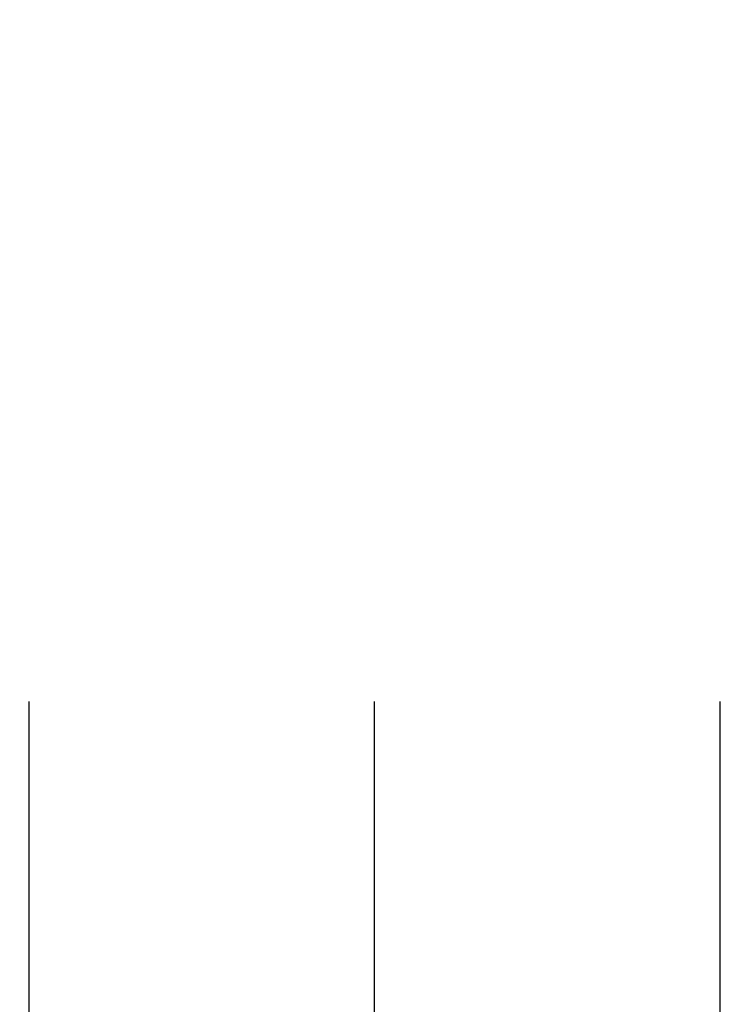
# Model space of a CAD drawing. Header units: millimetres. Extents: x 154 to 631, y -21 to 485.
# Tile 27 of 29: x 580 to 600, y 428 to 456. Entities that reach past the tile are written whole.
import ezdxf

# ---------------------------------------------------------------- set-up
doc = ezdxf.new("R2010")
doc.units = ezdxf.units.MM
doc.header["$MEASUREMENT"] = 0
doc.layers.add('Predefinito', color=5, linetype='Continuous')

# ---------------------------------------------------------------- blocks, each defined once
blk = doc.blocks.new('(#4355) Document')
at = {"layer": 'Predefinito', "extrusion": (0, 1, 0)}
for points in [[(-629.371, 489.31), (-234.912, 468.637)], [(-630.156, 474.33), (-235.697, 453.657)], [(-629.159, 493.353), (-234.7, 472.68)], [(-630.368, 470.287), (-235.909, 449.614)], [(-628.964, 497.077), (-234.505, 476.404)], [(-630.563, 466.563), (-236.104, 445.89)], [(-629.371, 489.31), (-234.912, 468.637)], [(-630.156, 474.33), (-235.697, 453.657)], [(-628.836, 499.523), (-234.377, 478.85)], [(-630.691, 464.117), (-236.232, 443.444)], [(-628.795, 500.294), (-234.336, 479.622)], [(-628.978, 496.799), (-234.52, 476.127)], [(-236.09, 446.168), (-630.548, 466.84)], [(-236.273, 442.672), (-630.732, 463.345)], [(-235.571, 475.18), (-628.032, 495.748)], [(-580.085, 475.911), (-580.034, 475.908), (-579.983, 475.904), (-579.933, 475.898), (-579.883, 475.891), (-579.833, 475.883), (-579.783, 475.873), (-579.734, 475.862), (-579.685, 475.85), (-579.636, 475.836), (-579.587, 475.821), (-579.539, 475.805), (-579.492, 475.788), (-579.444, 475.77), (-579.398, 475.75), (-579.352, 475.73), (-579.306, 475.708), (-579.261, 475.685), (-579.216, 475.66), (-579.172, 475.635), (-579.129, 475.609), (-579.086, 475.582), (-579.044, 475.553), (-579.003, 475.524), (-578.963, 475.493), (-578.923, 475.462), (-578.884, 475.429), (-578.846, 475.396), (-578.809, 475.361), (-578.773, 475.326), (-578.737, 475.29), (-578.703, 475.253), (-578.669, 475.215), (-578.639, 475.178), (-578.609, 475.141), (-578.581, 475.103), (-578.553, 475.065), (-578.526, 475.026), (-578.501, 474.986), (-578.476, 474.945), (-578.452, 474.904), (-578.429, 474.862), (-578.407, 474.82), (-578.386, 474.778), (-578.366, 474.735), (-578.347, 474.691), (-578.329, 474.647), (-578.312, 474.602), (-578.296, 474.558), (-578.281, 474.512), (-578.267, 474.467), (-578.255, 474.421), (-578.243, 474.375), (-578.233, 474.329), (-578.223, 474.282), (-578.215, 474.235), (-578.208, 474.188), (-578.202, 474.141), (-578.197, 474.094), (-578.193, 474.047), (-578.19, 473.999), (-578.189, 473.952), (-578.189, 473.904), (-578.19, 473.857), (-578.192, 473.809)], [(-599.802, 476.944), (-580.085, 475.911)], [(-601.904, 475.052), (-601.901, 475.103), (-601.897, 475.153), (-601.891, 475.203), (-601.884, 475.254), (-601.876, 475.304), (-601.866, 475.353), (-601.855, 475.403), (-601.843, 475.452), (-601.829, 475.501), (-601.814, 475.549), (-601.798, 475.597), (-601.781, 475.645), (-601.763, 475.692), (-601.743, 475.739), (-601.722, 475.785), (-601.701, 475.831), (-601.678, 475.876), (-601.653, 475.92), (-601.628, 475.964), (-601.602, 476.008), (-601.574, 476.05), (-601.546, 476.092), (-601.517, 476.133), (-601.486, 476.174), (-601.455, 476.214), (-601.422, 476.252), (-601.389, 476.29), (-601.354, 476.328), (-601.319, 476.364), (-601.283, 476.399), (-601.246, 476.434), (-601.208, 476.467), (-601.171, 476.497), (-601.134, 476.527), (-601.096, 476.556), (-601.058, 476.583), (-601.018, 476.61), (-600.979, 476.636), (-600.938, 476.661), (-600.897, 476.685), (-600.855, 476.708), (-600.813, 476.73), (-600.771, 476.751), (-600.727, 476.771), (-600.684, 476.79), (-600.64, 476.808), (-600.595, 476.824), (-600.551, 476.84), (-600.505, 476.855), (-600.46, 476.869), (-600.414, 476.882), (-600.368, 476.893), (-600.322, 476.904), (-600.275, 476.913), (-600.228, 476.921), (-600.181, 476.929), (-600.134, 476.935), (-600.087, 476.94), (-600.039, 476.943), (-599.992, 476.946), (-599.945, 476.947), (-599.897, 476.948), (-599.85, 476.947), (-599.802, 476.944)], [(-235.534, 475.886), (-627.995, 496.454)], [(-578.898, 473.846), (-578.897, 473.877), (-578.896, 473.908), (-578.896, 473.938), (-578.897, 473.969), (-578.899, 474), (-578.901, 474.03), (-578.904, 474.061), (-578.908, 474.091), (-578.913, 474.122), (-578.918, 474.152), (-578.924, 474.182), (-578.931, 474.212), (-578.939, 474.242), (-578.947, 474.271), (-578.956, 474.301), (-578.965, 474.33), (-578.976, 474.359), (-578.987, 474.388), (-578.998, 474.416), (-579.01, 474.444), (-579.023, 474.472), (-579.037, 474.5), (-579.051, 474.527), (-579.066, 474.554), (-579.081, 474.581), (-579.098, 474.607), (-579.114, 474.632), (-579.132, 474.658), (-579.149, 474.683), (-579.168, 474.707), (-579.187, 474.731), (-579.207, 474.755), (-579.228, 474.779), (-579.251, 474.803), (-579.273, 474.827), (-579.297, 474.85), (-579.321, 474.872), (-579.345, 474.893), (-579.371, 474.914), (-579.396, 474.935), (-579.422, 474.954), (-579.449, 474.974), (-579.476, 474.992), (-579.504, 475.01), (-579.532, 475.027), (-579.56, 475.043), (-579.589, 475.059), (-579.618, 475.073), (-579.648, 475.088), (-579.678, 475.101), (-579.708, 475.114), (-579.738, 475.126), (-579.769, 475.137), (-579.8, 475.147), (-579.831, 475.157), (-579.863, 475.165), (-579.895, 475.173), (-579.927, 475.18), (-579.959, 475.187), (-579.991, 475.192), (-580.024, 475.197), (-580.056, 475.2), (-580.089, 475.203), (-580.122, 475.205)], [(-599.839, 476.238), (-580.122, 475.205)], [(-599.839, 476.238), (-599.87, 476.24), (-599.901, 476.24), (-599.931, 476.24), (-599.962, 476.239), (-599.993, 476.238), (-600.023, 476.235), (-600.054, 476.232), (-600.084, 476.228), (-600.115, 476.223), (-600.145, 476.218), (-600.175, 476.212), (-600.205, 476.205), (-600.235, 476.198), (-600.264, 476.19), (-600.294, 476.181), (-600.323, 476.171), (-600.352, 476.161), (-600.381, 476.15), (-600.409, 476.138), (-600.437, 476.126), (-600.465, 476.113), (-600.493, 476.099), (-600.52, 476.085), (-600.547, 476.07), (-600.573, 476.055), (-600.6, 476.039), (-600.625, 476.022), (-600.651, 476.005), (-600.676, 475.987), (-600.7, 475.968), (-600.724, 475.949), (-600.748, 475.93), (-600.772, 475.908), (-600.796, 475.886), (-600.82, 475.863), (-600.843, 475.84), (-600.865, 475.816), (-600.886, 475.791), (-600.907, 475.766), (-600.928, 475.74), (-600.947, 475.714), (-600.966, 475.687), (-600.985, 475.66), (-601.003, 475.633), (-601.02, 475.605), (-601.036, 475.576), (-601.051, 475.547), (-601.066, 475.518), (-601.08, 475.489), (-601.094, 475.459), (-601.107, 475.429), (-601.118, 475.398), (-601.13, 475.367), (-601.14, 475.336), (-601.149, 475.305), (-601.158, 475.273), (-601.166, 475.242), (-601.173, 475.21), (-601.18, 475.178), (-601.185, 475.145), (-601.189, 475.113), (-601.193, 475.08), (-601.196, 475.048), (-601.198, 475.015)], [(-627.98, 496.747), (-235.518, 476.179)], [(-580.137, 474.912), (-580.112, 474.911), (-580.086, 474.909), (-580.061, 474.906), (-580.036, 474.902), (-580.011, 474.898), (-579.986, 474.893), (-579.962, 474.888), (-579.937, 474.882), (-579.913, 474.875), (-579.888, 474.868), (-579.864, 474.86), (-579.84, 474.851), (-579.817, 474.842), (-579.793, 474.832), (-579.77, 474.822), (-579.748, 474.811), (-579.725, 474.799), (-579.703, 474.787), (-579.681, 474.775), (-579.659, 474.761), (-579.638, 474.748), (-579.617, 474.733), (-579.596, 474.719), (-579.576, 474.704), (-579.556, 474.688), (-579.537, 474.672), (-579.518, 474.655), (-579.499, 474.638), (-579.481, 474.62), (-579.463, 474.602), (-579.446, 474.583), (-579.429, 474.564), (-579.414, 474.546), (-579.399, 474.528), (-579.385, 474.509), (-579.371, 474.489), (-579.358, 474.47), (-579.345, 474.45), (-579.332, 474.43), (-579.32, 474.409), (-579.309, 474.388), (-579.298, 474.367), (-579.288, 474.346), (-579.278, 474.324), (-579.268, 474.302), (-579.259, 474.28), (-579.251, 474.258), (-579.243, 474.236), (-579.235, 474.213), (-579.228, 474.19), (-579.222, 474.167), (-579.216, 474.144), (-579.211, 474.121), (-579.206, 474.098), (-579.202, 474.075), (-579.198, 474.051), (-579.195, 474.028), (-579.193, 474.004), (-579.191, 473.98), (-579.19, 473.956), (-579.189, 473.933), (-579.189, 473.909), (-579.19, 473.885), (-579.191, 473.862)], [(-580.137, 474.912), (-599.854, 475.946)], [(-600.905, 475), (-600.904, 475.025), (-600.902, 475.05), (-600.899, 475.075), (-600.895, 475.1), (-600.891, 475.125), (-600.886, 475.15), (-600.881, 475.175), (-600.875, 475.199), (-600.868, 475.224), (-600.861, 475.248), (-600.853, 475.272), (-600.844, 475.296), (-600.835, 475.32), (-600.825, 475.343), (-600.815, 475.366), (-600.804, 475.389), (-600.792, 475.411), (-600.78, 475.434), (-600.767, 475.456), (-600.754, 475.477), (-600.741, 475.499), (-600.726, 475.52), (-600.712, 475.54), (-600.696, 475.561), (-600.681, 475.58), (-600.664, 475.6), (-600.648, 475.619), (-600.631, 475.637), (-600.613, 475.656), (-600.595, 475.673), (-600.576, 475.69), (-600.557, 475.707), (-600.539, 475.722), (-600.52, 475.737), (-600.501, 475.751), (-600.482, 475.765), (-600.463, 475.779), (-600.443, 475.792), (-600.422, 475.804), (-600.402, 475.816), (-600.381, 475.827), (-600.36, 475.838), (-600.339, 475.849), (-600.317, 475.859), (-600.295, 475.868), (-600.273, 475.877), (-600.251, 475.886), (-600.229, 475.894), (-600.206, 475.901), (-600.183, 475.908), (-600.16, 475.914), (-600.137, 475.92), (-600.114, 475.925), (-600.091, 475.93), (-600.067, 475.934), (-600.044, 475.938), (-600.02, 475.941), (-599.997, 475.943), (-599.973, 475.945), (-599.949, 475.947), (-599.926, 475.947), (-599.902, 475.947), (-599.878, 475.947), (-599.854, 475.946)]]:
    blk.add_lwpolyline(points, dxfattribs=at)
at = {"layer": 'Predefinito', "extrusion": (0.99863, 0, 0.052336)}
for points in [[(437.007, 443.9), (437.029, 443.9), (437.051, 443.901), (437.074, 443.902), (437.097, 443.904), (437.119, 443.906), (437.142, 443.909), (437.166, 443.912), (437.189, 443.916), (437.212, 443.921), (437.235, 443.926), (437.259, 443.932), (437.282, 443.938), (437.305, 443.945), (437.329, 443.953), (437.352, 443.961), (437.375, 443.97), (437.398, 443.979), (437.421, 443.989), (437.444, 444), (437.466, 444.011), (437.488, 444.023), (437.511, 444.036), (437.532, 444.049), (437.554, 444.063), (437.575, 444.077), (437.596, 444.092), (437.617, 444.107), (437.637, 444.123), (437.657, 444.14), (437.676, 444.157), (437.695, 444.174), (437.714, 444.193), (437.732, 444.211), (437.75, 444.23), (437.767, 444.249), (437.783, 444.269), (437.799, 444.29), (437.815, 444.31), (437.83, 444.331), (437.844, 444.352), (437.858, 444.374), (437.871, 444.396), (437.883, 444.418), (437.895, 444.44), (437.907, 444.463), (437.917, 444.486), (437.927, 444.508), (437.937, 444.532), (437.946, 444.555), (437.954, 444.578), (437.961, 444.601), (437.968, 444.624), (437.975, 444.648), (437.981, 444.671), (437.986, 444.694), (437.99, 444.718), (437.994, 444.741), (437.998, 444.764), (438.001, 444.787), (438.003, 444.81), (438.005, 444.832), (438.006, 444.855), (438.007, 444.877), (438.007, 444.9)], [(438.007, 444.9), (438.007, 444.877), (438.006, 444.855), (438.005, 444.832), (438.003, 444.81), (438.001, 444.787), (437.998, 444.764), (437.994, 444.741), (437.99, 444.718), (437.986, 444.694), (437.981, 444.671), (437.975, 444.648), (437.968, 444.624), (437.961, 444.601), (437.954, 444.578), (437.946, 444.555), (437.937, 444.532), (437.927, 444.508), (437.917, 444.486), (437.907, 444.463), (437.895, 444.44), (437.883, 444.418), (437.871, 444.396), (437.858, 444.374), (437.844, 444.352), (437.83, 444.331), (437.815, 444.31), (437.799, 444.29), (437.783, 444.269), (437.767, 444.249), (437.75, 444.23), (437.732, 444.211), (437.714, 444.193), (437.695, 444.174), (437.676, 444.157), (437.657, 444.14), (437.637, 444.123), (437.617, 444.107), (437.596, 444.092), (437.575, 444.077), (437.554, 444.063), (437.532, 444.049), (437.511, 444.036), (437.488, 444.023), (437.466, 444.011), (437.444, 444), (437.421, 443.989), (437.398, 443.979), (437.375, 443.97), (437.352, 443.961), (437.329, 443.953), (437.305, 443.945), (437.282, 443.938), (437.259, 443.932), (437.235, 443.926), (437.212, 443.921), (437.189, 443.916), (437.166, 443.912), (437.142, 443.909), (437.119, 443.906), (437.097, 443.904), (437.074, 443.902), (437.051, 443.901), (437.029, 443.9), (437.007, 443.9)], [(438.007, 444.9), (438.007, 444.877), (438.006, 444.855), (438.005, 444.832), (438.003, 444.81), (438.001, 444.787), (437.998, 444.764), (437.994, 444.741), (437.99, 444.718), (437.986, 444.694), (437.981, 444.671), (437.975, 444.648), (437.968, 444.624), (437.961, 444.601), (437.954, 444.578), (437.946, 444.555), (437.937, 444.532), (437.927, 444.508), (437.917, 444.486), (437.907, 444.463), (437.895, 444.44), (437.883, 444.418), (437.871, 444.396), (437.858, 444.374), (437.844, 444.352), (437.83, 444.331), (437.815, 444.31), (437.799, 444.29), (437.783, 444.269), (437.767, 444.249), (437.75, 444.23), (437.732, 444.211), (437.714, 444.193), (437.695, 444.174), (437.676, 444.157), (437.657, 444.14), (437.637, 444.123), (437.617, 444.107), (437.596, 444.092), (437.575, 444.077), (437.554, 444.063), (437.532, 444.049), (437.511, 444.036), (437.488, 444.023), (437.466, 444.011), (437.444, 444), (437.421, 443.989), (437.398, 443.979), (437.375, 443.97), (437.352, 443.961), (437.329, 443.953), (437.305, 443.945), (437.282, 443.938), (437.259, 443.932), (437.235, 443.926), (437.212, 443.921), (437.189, 443.916), (437.166, 443.912), (437.142, 443.909), (437.119, 443.906), (437.097, 443.904), (437.074, 443.902), (437.051, 443.901), (437.029, 443.9), (437.007, 443.9)]]:
    blk.add_lwpolyline(points, dxfattribs=at)
at = {"layer": 'Predefinito'}
for points in [[(580.137, 23.891), (580.137, 437.007)], [(589.996, 23.891), (589.996, 437.007)], [(599.854, 437.007), (599.854, 23.891)]]:
    blk.add_lwpolyline(points, dxfattribs=at)

msp = doc.modelspace()

# ---------------------------------------------------------------- block references
at = {"layer": 'Predefinito'}
msp.add_blockref('(#4355) Document', (0, 0), dxfattribs=at)

doc.saveas('drawing.dxf')
